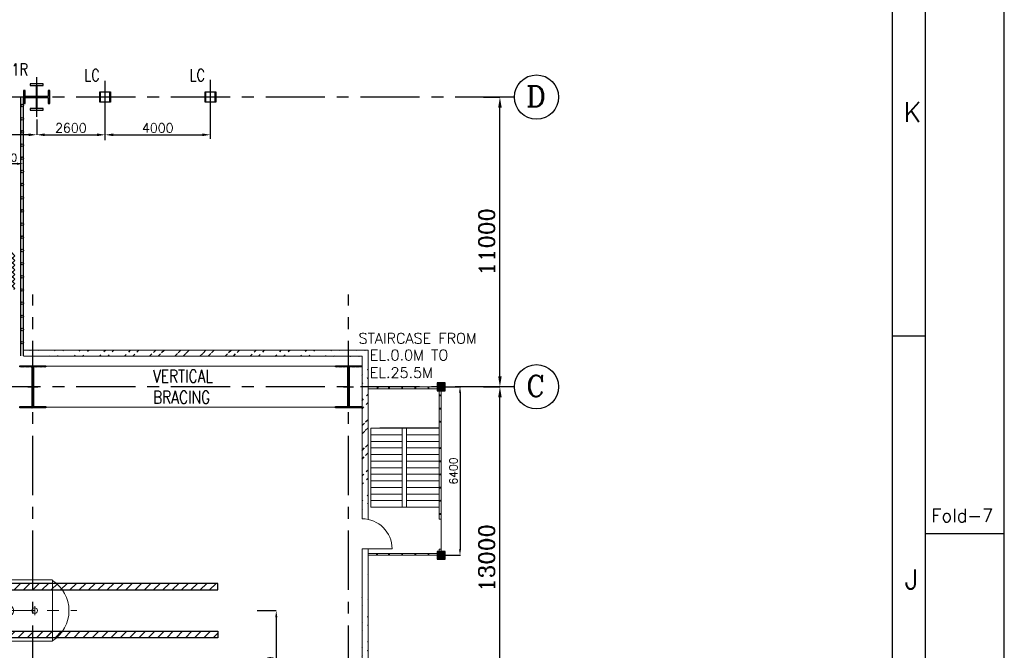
# Model space of a CAD drawing. Header units: inches. Extents: x 0 to 1544102, y 0 to 23144100.
# Tile 93 of 184: x 259840 to 297250, y 144079 to 168022. Entities that reach past the tile are written whole.
import ezdxf
from ezdxf.enums import TextEntityAlignment as Align

# ---------------------------------------------------------------- set-up
doc = ezdxf.new("R2010")
doc.units = ezdxf.units.IN
doc.header["$LTSCALE"] = 1800
doc.header["$MEASUREMENT"] = 0
for name, pattern in [('CENTER', [2, 1.25, -0.25, 0.25, -0.25]), ('CENTER2', [1.125, 0.75, -0.125, 0.125, -0.125]), ('HIDDEN', [0.375, 0.25, -0.125]), ('HIDDEN2', [0.1875, 0.125, -0.0625])]:
    doc.linetypes.add(name, pattern=pattern)
doc.layers.get('0').update_dxf_attribs({"color": 253})
for name, color, linetype in [('1_01_STEEL_TIER1', 7, 'Continuous'), ('BRACING', 1, 'HIDDEN'), ('CEN', 2, 'CENTER'), ('COL', 1, 'Continuous'), ('FORMAT', 9, 'Continuous'), ('GRID', 251, 'CENTER'), ('HATCH', 9, 'Continuous'), ('STEEL', 231, 'Continuous')]:
    doc.layers.add(name, color=color, linetype=linetype)
for name, color, linetype, lineweight in [('DIM', 4, 'Continuous', 18), ('EQPT', 8, 'HIDDEN', 9), ('EQUIP', 8, 'Continuous', 9), ('STAIR', 2, 'Continuous', 15), ('TEXT', 3, 'Continuous', 18), ('WALL', 6, 'Continuous', 18)]:
    doc.layers.add(name, color=color, linetype=linetype, lineweight=lineweight)
doc.styles.add('ROMANC', font='ROMANC.SHX')
doc.styles.add('ROMANS', font='romans.shx')
doc.styles.add('ROMANT', font='romant')
doc.styles.add('S3', font='simplex.shx', dxfattribs={"width": 0.75, "height": 320})
doc.dimstyles.new('K2', dxfattribs={"dimtxt": 600, "dimasz": 400, "dimexe": 200, "dimexo": 200, "dimgap": 200, "dimtad": 1, "dimdec": 0, "dimzin": 0, "dimdsep": 46, "dimtxsty": 'ROMANC', "dimcen": 0.09, "dimclrd": 256, "dimclrt": 4, "dimadec": 0, "dimazin": 0, "dimtfac": 1, "dimtdec": 0, "dimtofl": 0, "dimtmove": 1, "dimatfit": 3, "dimfxl": 0.18, "dimtolj": 1, "dimtzin": 0, "dimarcsym": 0})
doc.dimstyles.new('MAIN', dxfattribs={"dimtxt": 300, "dimasz": 225, "dimexe": 20, "dimexo": 20, "dimgap": 100, "dimtad": 1, "dimdec": 0, "dimzin": 0, "dimdsep": 46, "dimtxsty": 'ROMANS', "dimcen": 0.09, "dimclrd": 256, "dimclre": 9, "dimclrt": 256, "dimadec": 0, "dimazin": 0, "dimtfac": 1, "dimtdec": 0, "dimtofl": 0, "dimtmove": 0, "dimatfit": 3, "dimfxl": 0.18, "dimtolj": 1, "dimtzin": 0, "dimarcsym": 0})
doc.dimstyles.new('STANDARD1', dxfattribs={"dimtxt": 300, "dimasz": 250, "dimexe": 0, "dimexo": 0, "dimgap": 80, "dimtad": 1, "dimdec": 0, "dimzin": 0, "dimdsep": 46, "dimtxsty": 'ROMANS', "dimcen": 0, "dimclrd": 4, "dimclre": 4, "dimclrt": 4, "dimadec": 0, "dimazin": 0, "dimtfac": 0.09, "dimtdec": 0, "dimtix": 1, "dimtofl": 0, "dimtmove": 0, "dimatfit": 3, "dimfxl": 1, "dimtolj": 1, "dimtzin": 0, "dimarcsym": 0})
doc.dimstyles.new('USER175', dxfattribs={"dimscale": 175, "dimtxt": 2, "dimasz": 1.75, "dimexe": 0, "dimexo": 0, "dimgap": 0.5, "dimtad": 1, "dimdec": 0, "dimzin": 0, "dimdsep": 46, "dimtxsty": 'ROMANS', "dimcen": 0, "dimclrd": 4, "dimclre": 4, "dimclrt": 4, "dimadec": 0, "dimazin": 0, "dimtfac": 0.09, "dimtdec": 0, "dimtix": 1, "dimtofl": 0, "dimtmove": 0, "dimatfit": 3, "dimfxl": 1, "dimtolj": 1, "dimtzin": 0, "dimarcsym": 0})

# ---------------------------------------------------------------- blocks, each defined once
blk = doc.blocks.new('*D77')
at = {"layer": 'DIM', "color": 0, "lineweight": -2, "transparency": 16777216}
for p, q in [((277457, 154085), (278086, 154085)), ((277457, 141085), (278086, 141085))]:
    blk.add_line(p, q, dxfattribs=at)
at = {"layer": 'DIM', "lineweight": -2, "transparency": 16777216}
blk.add_line((278086, 141485), (278086, 153685), dxfattribs=at)
at = {"layer": 'DIM', "transparency": 16777216}
for points in [[(278020, 153685), (278153, 153685), (278086, 154085)], [(278020, 141485), (278153, 141485), (278086, 141085)]]:
    blk.add_solid(points, dxfattribs=at)
at = {"layer": 'DIM', "color": 4, "transparency": 16777216, "insert": (277586, 147585), "char_height": 600, "attachment_point": 5, "rotation": 90, "style": 'ROMANC'}
blk.add_mtext('\\A1;13000', dxfattribs=at)
blk = doc.blocks.new('*D78')
at = {"layer": 'DIM', "color": 0, "lineweight": -2, "transparency": 16777216}
for p, q in [((277457, 165085), (278086, 165085)), ((277457, 154085), (278086, 154085))]:
    blk.add_line(p, q, dxfattribs=at)
at = {"layer": 'DIM', "lineweight": -2, "transparency": 16777216}
blk.add_line((278086, 154485), (278086, 164685), dxfattribs=at)
at = {"layer": 'DIM', "transparency": 16777216}
for points in [[(278020, 164685), (278153, 164685), (278086, 165085)], [(278020, 154485), (278153, 154485), (278086, 154085)]]:
    blk.add_solid(points, dxfattribs=at)
at = {"layer": 'DIM', "color": 4, "transparency": 16777216, "insert": (277586, 159585), "char_height": 600, "attachment_point": 5, "rotation": 90, "style": 'ROMANC'}
blk.add_mtext('\\A1;11000', dxfattribs=at)
blk = doc.blocks.new('C-ROW COLUMN')
at = {"layer": 'COL'}
h = blk.add_hatch(dxfattribs=at)
h.set_pattern_fill('ANSI31', color=256, scale=200, style=0)
h.set_pattern_definition([(45, (-1315.907, -6.545), (-17.6776695, 17.6776695), [])])
h.paths.add_polyline_path([(77950, 120865), (76960, 120865), (76960, 120820), (77950, 120820)])
h.paths.add_polyline_path([(77478, 120820), (77433, 120820), (77433, 119310), (77478, 119310)])
h.paths.add_polyline_path([(77950, 119310), (76960, 119310), (76960, 119265), (77950, 119265)])
at = {"layer": 'CEN'}
for p, q in [((77455, 119265), (77455, 120865)), ((77264, 120065), (77647, 120065))]:
    blk.add_line(p, q, dxfattribs=at)
at = {"layer": 'COL'}
for points in [[(76960, 120865), (77950, 120865), (77950, 120820), (76960, 120820)], [(77433, 120820), (77478, 120820), (77478, 119310), (77433, 119310)], [(76960, 119310), (77950, 119310), (77950, 119265), (76960, 119265)]]:
    blk.add_lwpolyline(points, close=True, dxfattribs=at)
blk = doc.blocks.new('*D848')
at = {"layer": 'DIM', "color": 4, "lineweight": -2, "transparency": 16777216}
for p, q in [((-400, 6532), (-400, 6632)), ((850, 6632), (-150, 6632)), ((1100, 6532), (1100, 6632))]:
    blk.add_line(p, q, dxfattribs=at)
at = {"layer": 'DIM', "color": 4, "transparency": 16777216}
for points in [[(-150, 6674), (-150, 6590), (-400, 6632)], [(850, 6674), (850, 6590), (1100, 6632)]]:
    blk.add_solid(points, dxfattribs=at)
at = {"layer": 'DIM', "color": 4, "transparency": 16777216, "insert": (350, 6862), "char_height": 300, "attachment_point": 5, "style": 'ROMANS'}
blk.add_mtext('\\A1;1500', dxfattribs=at)
blk = doc.blocks.new('SHEET_A0')
at = {"layer": 'FORMAT'}
for p, q in [((1172, 170.9), (1172, 829)), ((1177, 12), (1177, 829)), ((1177, 624), (1172, 624)), ((1189, 594), (1177, 594))]:
    blk.add_line(p, q, dxfattribs=at)
blk.add_lwpolyline([(1189, 841), (0, 841), (0, 0), (1189, 0)], close=True, dxfattribs=at)
at = {"layer": 'FORMAT', "style": 'ROMANS'}
for s, height, p in [('K', 3, (1173.68, 656.56)), ('Fold-7', 2, (1177.9, 595.78)), ('J', 3, (1173.88, 585.61))]:
    blk.add_text(s, height=height, dxfattribs=at).set_placement(p)
at = {"layer": 'FORMAT', "color": 3, "flags": 13}
for tag, height, rotation, style, p in [('DRGNO', 3.5, 180, 'ROMANT', (99.42, 824.44)), ('FILE_PATH', 2, 90, 'ROMANS', (18.35, 51.64))]:
    blk.add_attdef(tag, text='', height=height, rotation=rotation, dxfattribs=dict(at, style=style)).set_placement(p, align=Align.MIDDLE_LEFT)
for tag, height, style, p in [('DRN', 2, 'ROMANS', (1122.62, 62.51)), ('DESIGN', 2, 'ROMANS', (1122.62, 58.59)), ('CHD', 2, 'ROMANS', (1122.62, 54.43)), ('APPD', 2, 'ROMANS', (1122.62, 50.27)), ('SCALE', 2, 'ROMANS', (1088.44, 28.38)), ('DRGNO', 3.5, 'ROMANT', (1105.05, 23))]:
    blk.add_attdef(tag, text='', height=height, dxfattribs=dict(at, style=style)).set_placement(p, align=Align.MIDDLE_LEFT)
at = {"layer": 'FORMAT', "color": 3, "style": 'ROMANS', "width": 0.8, "flags": 13}
for p in [(1162.9, 62.51), (1162.9, 58.35), (1162.9, 54.19), (1162.9, 50.16)]:
    blk.add_attdef('DATE', text='', height=2, dxfattribs=at).set_placement(p, align=Align.MIDDLE_LEFT)
at = {"layer": 'FORMAT', "color": 3, "style": 'ROMANS', "flags": 13}
for tag, p in [('1', (1119.96, 13.98)), ('REV', (1156.97, 13.98))]:
    blk.add_attdef(tag, p, '', height=2, dxfattribs=at)
blk = doc.blocks.new('*D321')
at = {"layer": 'DIM', "color": 4, "lineweight": -2, "transparency": 16777216}
blk.add_line((260792, 163652), (262780, 163652), dxfattribs=at)
at = {"layer": 'DIM', "color": 4, "transparency": 16777216}
for points in [[(260792, 163703), (260792, 163601), (260486, 163652)], [(262780, 163703), (262780, 163601), (263086, 163652)]]:
    blk.add_solid(points, dxfattribs=at)
at = {"layer": 'DIM', "color": 4, "transparency": 16777216, "insert": (261786, 163914), "char_height": 350, "attachment_point": 5, "style": 'ROMANS'}
blk.add_mtext('\\A1;2600', dxfattribs=at)
blk = doc.blocks.new('*D322')
at = {"layer": 'DIM', "color": 4, "lineweight": -2, "transparency": 16777216}
blk.add_line((263392, 163652), (266780, 163652), dxfattribs=at)
at = {"layer": 'DIM', "color": 4, "transparency": 16777216}
for points in [[(263392, 163703), (263392, 163601), (263086, 163652)], [(266780, 163703), (266780, 163601), (267086, 163652)]]:
    blk.add_solid(points, dxfattribs=at)
at = {"layer": 'DIM', "color": 4, "transparency": 16777216, "insert": (265086, 163914), "char_height": 350, "attachment_point": 5, "style": 'ROMANS'}
blk.add_mtext('\\A1;4000', dxfattribs=at)
blk = doc.blocks.new('*D325')
at = {"layer": 'DIM', "color": 4, "lineweight": -2, "transparency": 16777216}
for p, q in [((248486, 165170), (248486, 163652)), ((260486, 164229), (260486, 163652)), ((260180, 163652), (248792, 163652))]:
    blk.add_line(p, q, dxfattribs=at)
at = {"layer": 'DIM', "color": 4, "transparency": 16777216}
for points in [[(248792, 163703), (248792, 163601), (248486, 163652)], [(260180, 163703), (260180, 163601), (260486, 163652)]]:
    blk.add_solid(points, dxfattribs=at)
at = {"layer": 'DIM', "color": 4, "transparency": 16777216, "insert": (254486, 163914), "char_height": 350, "attachment_point": 5, "style": 'ROMANS'}
blk.add_mtext('\\A1;12000', dxfattribs=at)
blk = doc.blocks.new('*D390')
at = {"layer": 'DIM', "color": 9, "lineweight": -2, "transparency": 16777216}
for p, q in [((275871, 154085), (276590, 154085)), ((275871, 147685), (276590, 147685))]:
    blk.add_line(p, q, dxfattribs=at)
at = {"layer": 'DIM', "lineweight": -2, "transparency": 16777216}
blk.add_line((276570, 153860), (276570, 147910), dxfattribs=at)
at = {"layer": 'DIM', "transparency": 16777216}
for points in [[(276532, 153860), (276607, 153860), (276570, 154085)], [(276532, 147910), (276607, 147910), (276570, 147685)]]:
    blk.add_solid(points, dxfattribs=at)
at = {"layer": 'DIM', "transparency": 16777216, "insert": (276320, 150885), "char_height": 300, "attachment_point": 5, "rotation": 90, "style": 'ROMANS'}
blk.add_mtext('\\A1;6400', dxfattribs=at)
blk = doc.blocks.new('*D403')
at = {"layer": 'DIM', "color": 4, "lineweight": -2, "transparency": 16777216}
for p, q in [((268868, 145585), (269589, 145585)), ((269589, 145335), (269589, 141335)), ((269246, 141085), (269589, 141085))]:
    blk.add_line(p, q, dxfattribs=at)
at = {"layer": 'DIM', "color": 4, "transparency": 16777216}
for points in [[(269548, 145335), (269631, 145335), (269589, 145585)], [(269548, 141335), (269631, 141335), (269589, 141085)]]:
    blk.add_solid(points, dxfattribs=at)
at = {"layer": 'DIM', "color": 4, "transparency": 16777216, "insert": (269359, 143335), "char_height": 300, "attachment_point": 5, "rotation": 90, "style": 'ROMANS'}
blk.add_mtext('\\A1;4500', dxfattribs=at)
blk = doc.blocks.new('HPH-6 ARCH-R0')
at = {"layer": 'STEEL'}
h = blk.add_hatch(dxfattribs=at)
h.set_pattern_fill('ANSI31', color=256, scale=2000, style=0)
h.set_pattern_definition([(45, (-4909, 275), (-176.7767, 176.7767), [])])
h.paths.add_polyline_path([(7827, 785), (7827, 1035), (-4395, 1035), (-4395, 785)])
h = blk.add_hatch(dxfattribs=at)
h.set_pattern_fill('ANSI31', color=256, scale=2000, style=0)
h.set_pattern_definition([(45, (-4909, -275), (-176.7767, 176.7767), [])])
h.paths.add_polyline_path([(7827, -1035), (7827, -785), (-4395, -785), (-4395, -1035)])
at = {"layer": 'EQPT', "linetype": 'CENTER'}
for p, q in [((-5440, 1163), (-5440, 1400)), ((-8560, 0), (2468, 0)), ((-7790, -305), (-7790, 305)), ((-6455, -175), (-6455, 175)), ((-5440, -210), (-5440, 210)), ((-4145, -175), (-4145, 175)), ((-725, -250), (-725, 250)), ((-130, -322), (-130, 312)), ((870, -175), (870, 175))]:
    blk.add_line(p, q, dxfattribs=at)
at = {"layer": 'EQPT', "linetype": 'CENTER2', "ltscale": 0.25}
for p, q in [((-1985, 1330), (-1845, 1330)), ((-1915, 1260), (-1915, 1400)), ((-1915, 0), (-1915, 1330)), ((-1405, 0), (-993, 1330)), ((-1063, 1330), (-923, 1330)), ((-993, 1260), (-993, 1400))]:
    blk.add_line(p, q, dxfattribs=at)
at = {"layer": 'EQUIP', "linetype": 'Continuous'}
for p, q in [((-6965, 1170), (-6965, -1170)), ((-6215, 1170), (-6965, 1170)), ((-6215, 1170), (-6215, -1170)), ((1540, 1163), (-6215, 1163)), ((-5643, 1400), (-5237, 1400)), ((-5643, 1163), (-5643, 1400)), ((-5237, 1163), (-5237, 1400)), ((1540, 1150), (1540, -1150)), ((-8039, 250), (-8460, 250)), ((-8460, 250), (-8460, -250)), ((-8039, -250), (-8460, -250)), ((-6215, -1170), (-6965, -1170)), ((1540, -1163), (-6215, -1163))]:
    blk.add_line(p, q, dxfattribs=at)
at = {"layer": 'EQUIP'}
for p, q in [((-1945, 0), (-1945, 1297)), ((-1885, 0), (-1885, 1297)), ((-1434, 9), (-1031, 1307)), ((-1376, -9), (-974, 1290)), ((-7387, 305), (-7790, 305)), ((-6395, -60), (-6515, 60)), ((-6397, 58), (-6513, -58)), ((-4085, -60), (-4205, 60)), ((-4087, 58), (-4203, -58)), ((-70, -60), (-190, 60)), ((-72, 58), (-188, -58)), ((-7387, -305), (-7790, -305))]:
    blk.add_line(p, q, dxfattribs=at)
blk.add_lwpolyline([(-7790, 305, -0.186311), (-7663, 256, -0.036505), (-7637, 228, -0.032991), (-7519, 160, -0.084887), (-7492, 0, -0.084887), (-7519, -160, -0.032991), (-7637, -228, -0.036505), (-7663, -256, -0.186311), (-7790, -305, -0.186311), (-7917, -256, -0.101773), (-7979, -170, -0.060422), (-8005, -90, -0.046761), (-8013, 0, -0.046761), (-8005, 90, -0.060422), (-7979, 170, -0.101773), (-7917, 256, -0.186311)], format="xyb", close=True, dxfattribs=at)
for centre, radius in [((-1915, 1330), 44.5), ((-993, 1330), 44.5), ((-1915, 0), 30), ((-1405, 0), 30)]:
    blk.add_circle(centre, radius, dxfattribs=at)
at = {"layer": 'EQUIP', "linetype": 'Continuous'}
for centre, radius in [((-5440, 0), 162), ((-1915, 0), 30), ((-1405, 0), 30), ((-130, 0), 203), ((-130, 0), 57), ((870, 0), 107)]:
    blk.add_circle(centre, radius, dxfattribs=at)
at = {"layer": 'EQUIP', "linetype": 'HIDDEN2', "ltscale": 0.3}
blk.add_circle((-725, 0), 203, dxfattribs=at)
at = {"layer": 'EQUIP', "linetype": 'Continuous'}
blk.add_arc((-6893, 0), 1172, 93.5226, 266.4774, dxfattribs=at)
at = {"layer": 'EQUIP'}
for centre, radius, start, end in [((810, 0), 1362, 302.4167, 57.5833), ((-7646, 0), 400, 310.2631, 49.7369)]:
    blk.add_arc(centre, radius, start, end, dxfattribs=at)
at = {"layer": 'STEEL'}
for points in [[(-4395, 785), (7827, 785), (7827, 1035), (-4395, 1035)], [(-4395, -785), (7827, -785), (7827, -1035), (-4395, -1035)]]:
    blk.add_lwpolyline(points, close=True, dxfattribs=at)
blk = doc.blocks.new('BOILER INTERCONNECTION PLATFORM-RHS')
at = {"layer": 'STEEL'}
h = blk.add_hatch(dxfattribs=at)
h.set_pattern_fill('ANSI37', color=256, scale=1000, style=0)
h.set_pattern_definition([(45, (-55893.15, -117065.99), (-88.38835, 88.38835), []), (135, (-55893.15, -117065.99), (-88.38835, -88.38835), [])])
h.paths.add_polyline_path([(-67.8, 3247), (767.8, 3247), (767.8, 1863.1), (-67.8, 1863.1)])
for p, q in [((-400, -654.9), (-400, 9165.1)), ((-300, -654.9), (-300, 9165.1)), ((1000, -654.9), (1000, 9165.1)), ((1100, -657.2), (1100, 9165.1))]:
    blk.add_line(p, q, dxfattribs=at)
for centre in [(-349.8, 8839.3), (1050.2, 8839.3), (1050.2, 8839.3), (-349.8, 8339.3), (1050.2, 8339.3), (-350, 7839.3), (1050, 7839.3), (-350, 7339.3), (1050, 7339.3), (-350, 6839.3), (1050, 6839.3), (-350, 6339.3), (1050, 6339.3), (-350, 5839.3), (1050, 5839.3), (-350, 5339.3), (1050, 5339.3), (-350, 4839.3), (1050, 4839.3), (-350, 4339.3), (1050, 4339.3), (-350, 3839.3), (1050, 3839.3), (-350, 3339.3), (1050, 3339.3), (-350, 2839.3), (1050, 2839.3), (-350, 2339.3), (1050, 2339.3), (-350, 1839.3), (1050, 1839.3), (-350, 1339.3), (1050, 1339.3), (-350, 839.3), (1050, 839.3), (-350, 339.3), (1050, 339.3), (-350, -160.7), (1050, -160.7)]:
    blk.add_circle(centre, 50, dxfattribs=at)
at = {"layer": 'TEXT', "color": 3, "char_height": 375, "attachment_point": 4, "rotation": 90, "style": 'ROMANS'}
for s, insert in [('BOILER INTERCONNECTING', (-1275.9, 78.4)), ('PLATFORM AT 8.5M', (-718.1, 78.4))]:
    blk.add_mtext(s, dxfattribs=dict(at, insert=insert))
at = {"layer": 'DIM'}
dim = blk.add_linear_dim(base=(-400, 6632), p1=(1100, 6532), p2=(-400, 6532), dimstyle='STANDARD1', dxfattribs=at)
dim.commit()
dim.dimension.update_dxf_attribs({"geometry": '*D848', "text_midpoint": (350, 6862)})

msp = doc.modelspace()

# ---------------------------------------------------------------- hatches: boundary and pattern name
h = msp.add_hatch()
h.set_pattern_fill('ANSI32', color=256, scale=1800, style=0)
h.set_pattern_definition([(45, (0, -1662.84), (-477.2971, 477.2971), []), (45, (318.2, -1662.84), (-477.2971, 477.2971), [])])
edge = h.paths.add_edge_path()
edge.add_line((259986.2, 155474.89), (273076.2, 155474.89))
edge.add_line((259986.2, 155244.89), (272846.2, 155244.89))
h = msp.add_hatch()
h.set_pattern_fill('ANSI32', color=256, scale=1800, style=0)
h.set_pattern_definition([(45, (0, 36321.9), (-477.2971, 477.2971), []), (45, (318.2, 36321.9), (-477.2971, 477.2971), [])])
edge = h.paths.add_edge_path()
edge.add_line((273076.2, 149085.92), (273076.2, 155153.72))
edge.add_line((272846.2, 149111.4), (272846.2, 155112.61))
h = msp.add_hatch()
h.set_pattern_fill('ANSI32', color=256, scale=1800, style=0)
h.set_pattern_definition([(45, (0, -2662.84), (-477.2971, 477.2971), []), (45, (318.2, -2662.84), (-477.2971, 477.2971), [])])
edge = h.paths.add_edge_path()
edge.add_line((273076.2, 109694.89), (273076.2, 147929.68))
edge.add_line((272846.2, 109924.89), (272846.2, 147929.68))
at = {"layer": 'COL'}
h = msp.add_hatch(dxfattribs=at)
h.set_pattern_fill('ANSI31', color=256, scale=200, style=0)
h.set_pattern_definition([(45, (-10950.711, -3088.073), (-17.6776695, 17.6776695), [])])
h.paths.add_polyline_path([(276001.2, 154234.89), (275701.2, 154234.89), (275701.2, 153934.89), (276001.2, 153934.89)])
h = msp.add_hatch(dxfattribs=at)
h.set_pattern_fill('ANSI31', color=256, scale=200, style=0)
h.set_pattern_definition([(45, (-10950.711, -9488.073), (-17.6776695, 17.6776695), [])])
h.paths.add_polyline_path([(276001.2, 147834.89), (275701.2, 147834.89), (275701.2, 147534.89), (276001.2, 147534.89)])

# ---------------------------------------------------------------- linework, layer by layer
for centre in [(279476.54, 165084.89), (279476.54, 165084.89), (279476.54, 154084.89), (279476.54, 154084.89)]:
    msp.add_circle(centre, 840.34)
at = {"layer": '1_01_STEEL_TIER1', "color": 1}
for p, q in [((262886.22, 165284.89), (263286.22, 165284.89)), ((262886.22, 164884.89), (262886.22, 165284.89)), ((263270.22, 165268.89), (262902.22, 165268.89)), ((262902.22, 165268.89), (262902.22, 164900.89)), ((263270.22, 164900.89), (263270.22, 165268.89)), ((263286.22, 165284.89), (263286.22, 164884.89)), ((266886.22, 165284.89), (267286.22, 165284.89)), ((266886.22, 164884.89), (266886.22, 165284.89)), ((267270.22, 165268.89), (266902.22, 165268.89)), ((266902.22, 165268.89), (266902.22, 164900.89)), ((267270.22, 164900.89), (267270.22, 165268.89)), ((267286.22, 165284.89), (267286.22, 164884.89)), ((263286.22, 164884.89), (262886.22, 164884.89)), ((262902.22, 164900.89), (263270.22, 164900.89)), ((267286.22, 164884.89), (266886.22, 164884.89)), ((266902.22, 164900.89), (267270.22, 164900.89))]:
    msp.add_line(p, q, dxfattribs=at)
msp.add_lwpolyline([(260986.21, 164834.52), (260986.21, 165334.52), (260923.21, 165334.52), (260923.21, 165100.52), (260502.21, 165100.52), (260502.21, 165521.52), (260736.21, 165521.52), (260736.21, 165584.52), (260236.21, 165584.52), (260236.21, 165521.52), (260470.21, 165521.52), (260470.21, 165100.52), (260049.21, 165100.52), (260049.21, 165334.52), (259986.21, 165334.52), (259986.21, 164834.52), (260049.21, 164834.52), (260049.21, 165068.52), (260470.21, 165068.52), (260470.21, 164647.52), (260236.21, 164647.52), (260236.21, 164584.52), (260736.21, 164584.52), (260736.21, 164647.52), (260502.21, 164647.52), (260502.21, 165068.52), (260923.21, 165068.52), (260923.21, 164834.52), (260986.21, 164834.52)], dxfattribs=at)
at = {"layer": 'BRACING', "const_width": 40}
for points in [[(260851.39, 154862.39), (271828.31, 154862.39)], [(260850.48, 153307.39), (271821.86, 153307.39)]]:
    msp.add_lwpolyline(points, dxfattribs=at)
at = {"layer": 'CEN'}
for p, q in [((260486.2, 164334.89), (260486.2, 165834.89)), ((263086.2, 163444.49), (263086.2, 165834.89)), ((267086.2, 163494.12), (267086.2, 165834.89))]:
    msp.add_line(p, q, dxfattribs=at)
at = {"layer": 'COL'}
for points in [[(275701.2, 153934.89), (276001.2, 153934.89), (276001.2, 154234.89), (275701.2, 154234.89)], [(275701.2, 147534.89), (276001.2, 147534.89), (276001.2, 147834.89), (275701.2, 147834.89)]]:
    msp.add_lwpolyline(points, close=True, dxfattribs=at)
at = {"layer": 'GRID'}
for p, q in [((278636.2, 165084.89), (143536.2, 165084.89)), ((260336.2, 103174.13), (260336.2, 157584.89)), ((272336.2, 103174.13), (272336.2, 157584.89)), ((278636.2, 154084.89), (143536.2, 154084.89)), ((275776.2, 152509.89), (273176.2, 152509.89))]:
    msp.add_line(p, q, dxfattribs=at)
at = {"layer": 'HATCH', "const_width": 37.5}
for points in [[(273438.26, 154066.14, 1), (273438.26, 154028.64, 1)], [(273871.62, 154066.14, 1), (273871.62, 154028.64, 1)], [(274371.62, 154066.14, 1), (274371.62, 154028.64, 1)], [(274871.62, 154066.14, 1), (274871.62, 154028.64, 1)], [(275371.62, 154066.14, 1), (275371.62, 154028.64, 1)], [(275813.7, 153773.94, 1), (275813.7, 153736.44, 1)], [(275813.7, 153273.94, 1), (275813.7, 153236.44, 1)], [(275813.7, 152773.94, 1), (275813.7, 152736.44, 1)], [(275813.7, 151773.94, 1), (275813.7, 151736.44, 1)], [(275813.7, 151273.94, 1), (275813.7, 151236.44, 1)], [(275813.7, 150773.94, 1), (275813.7, 150736.44, 1)], [(275813.7, 150273.94, 1), (275813.7, 150236.44, 1)], [(275813.7, 149773.94, 1), (275813.7, 149736.44, 1)], [(275813.7, 149273.94, 1), (275813.7, 149236.44, 1)], [(273416.84, 147741.14, 1), (273416.84, 147703.64, 1)], [(273871.62, 147741.14, 1), (273871.62, 147703.64, 1)], [(274371.62, 147741.14, 1), (274371.62, 147703.64, 1)], [(274871.62, 147741.14, 1), (274871.62, 147703.64, 1)], [(275371.62, 147741.14, 1), (275371.62, 147703.64, 1)]]:
    msp.add_lwpolyline(points, format="xyb", close=True, dxfattribs=at)
at = {"layer": 'STAIR'}
for p, q in [((273176.2, 149509.89), (273176.2, 152509.89)), ((273176.2, 152509.89), (275776.2, 152509.89)), ((273176.2, 152259.89), (274376.2, 152259.89)), ((274376.2, 149509.89), (274376.2, 152509.89)), ((274541.2, 149509.89), (274541.2, 152509.89)), ((274541.2, 152259.89), (275776.2, 152259.89)), ((273176.2, 152009.89), (274376.2, 152009.89)), ((274541.2, 152009.89), (275776.2, 152009.89)), ((273176.2, 151759.89), (274376.2, 151759.89)), ((274541.2, 151759.89), (275776.2, 151759.89)), ((273176.2, 151509.89), (274376.2, 151509.89)), ((273176.2, 151259.89), (274376.2, 151259.89)), ((274541.2, 151509.89), (275776.2, 151509.89)), ((274541.2, 151259.89), (275776.2, 151259.89)), ((273176.2, 151009.89), (274376.2, 151009.89)), ((274541.2, 151009.89), (275776.2, 151009.89)), ((273176.2, 150759.89), (274376.2, 150759.89)), ((273176.2, 150509.89), (274376.2, 150509.89)), ((274541.2, 150759.89), (275776.2, 150759.89)), ((274541.2, 150509.89), (275776.2, 150509.89)), ((273176.2, 150259.89), (274376.2, 150259.89)), ((274541.2, 150259.89), (275776.2, 150259.89)), ((273176.2, 150009.89), (274376.2, 150009.89)), ((273176.2, 149759.89), (274376.2, 149759.89)), ((274541.2, 150009.89), (275776.2, 150009.89)), ((274541.2, 149759.89), (275776.2, 149759.89)), ((273176.2, 149509.89), (275776.2, 149509.89))]:
    msp.add_line(p, q, dxfattribs=at)
at = {"layer": 'WALL'}
for p, q in [((259986.2, 155474.89), (273076.2, 155474.89)), ((273076.2, 149048.01), (273076.2, 155474.89)), ((259986.2, 155244.89), (272846.2, 155244.89)), ((272846.2, 149071.42), (272846.2, 155244.89)), ((275851.2, 154084.89), (273076.2, 154084.89)), ((275776.2, 154009.89), (273076.2, 154009.89)), ((275776.2, 149058.15), (275776.2, 154009.89)), ((275851.2, 149058.15), (275851.2, 154084.89)), ((275851.2, 149058.15), (275776.2, 149058.15)), ((275851.2, 149058.15), (275851.2, 147916.41)), ((272846.2, 109924.89), (272846.2, 147929.68)), ((273076.2, 109694.89), (273076.2, 147929.68)), ((275776.2, 147759.89), (275776.2, 147916.41)), ((275851.2, 147916.41), (275776.2, 147916.41)), ((275851.2, 147684.89), (275851.2, 147916.41)), ((275776.2, 147759.89), (273076.2, 147759.89)), ((275851.2, 147684.89), (273076.2, 147684.89))]:
    msp.add_line(p, q, dxfattribs=at)
at = {"layer": 'WALL', "flags": 128}
msp.add_lwpolyline([(272846.2, 149071.42, -0.414209), (273987.94, 147929.68)], format="xyb", dxfattribs=at)
msp.add_lwpolyline([(272846.2, 147929.68), (273987.94, 147929.68)], dxfattribs=at)

# ---------------------------------------------------------------- block references
at = {"color": 161, "linetype": 'ByBlock', "xscale": 250, "yscale": 250, "zscale": 250}
msp.add_blockref('SHEET_A0', (0, 0), dxfattribs=at)
for name, p in [('BOILER INTERCONNECTION PLATFORM-RHS', (258886.2, 155919.83)), ('C-ROW COLUMN', (182880.76, 34019.74)), ('C-ROW COLUMN', (194880.76, 34019.74)), ('HPH-6 ARCH-R0', (259541.2, 145584.89))]:
    msp.add_blockref(name, p)

# ---------------------------------------------------------------- texts
at = {"layer": 'TEXT', "style": 'S3', "width": 0.8}
for s, p in [('1R', (259529.13, 165909.05)), ('LC', (262293.42, 165689.73)), ('LC', (266293.42, 165689.73))]:
    msp.add_text(s, height=450, dxfattribs=at).set_placement(p)
at = {"layer": 'TEXT'}
for s, height, style, p in [('D', 800, 'ROMANC', (279078.8, 164708.83)), ('STAIRCASE FROM', 400, 'ROMANS', (272715.55, 155724.82)), ('EL.0.0M TO', 400, 'ROMANS', (273140.87, 155087.76)), ('EL.25.5M', 400, 'ROMANS', (273140.87, 154421.09)), ('C', 800, 'ROMANC', (279078.8, 153708.83))]:
    msp.add_text(s, height=height, dxfattribs=dict(at, style=style)).set_placement(p)
at = {"layer": 'TEXT', "insert": (264905.02, 154724.89), "char_height": 480, "width": 2515.419, "attachment_point": 1, "style": 'ROMANS'}
msp.add_mtext('{\\W0.8;VERTICAL BRACING}', dxfattribs=at)

# ---------------------------------------------------------------- dimensions: what is measured, and where the dimension line sits
at = {"layer": 'DIM'}
for base, p1, p2, angle, dimstyle, picture, middle in [((248486.2, 163651.82), (260486.2, 164229.27), (248486.2, 165170.44), 180, 'USER175', '*D325', (254486.2, 163914.32)), ((276569.65, 147684.89), (275851.2, 154084.89), (275851.2, 147684.89), 90, 'MAIN', '*D390', (276319.65, 150884.89)), ((269589.43, 141084.89), (268868.17, 145584.89), (269245.75, 141084.89), 90, 'STANDARD1', '*D403', (269359.43, 143334.89))]:
    dim = msp.add_linear_dim(base=base, p1=p1, p2=p2, angle=angle, dimstyle=dimstyle, dxfattribs=at)
    dim.commit()
    dim.dimension.update_dxf_attribs({"geometry": picture, "text_midpoint": middle})
for base, p1, p2, picture, middle in [((278086.2, 165084.89), (277456.56, 154084.89), (277456.56, 165084.89), '*D78', (277586.2, 159584.89)), ((278086.2, 154084.89), (277456.56, 141084.89), (277456.56, 154084.89), '*D77', (277586.2, 147584.89))]:
    dim = msp.add_linear_dim(base=base, p1=p1, p2=p2, angle=90, dimstyle='K2', override={"dimexe": 0, "dimexo": 0}, dxfattribs=at)
    dim.commit()
    dim.dimension.update_dxf_attribs({"geometry": picture, "text_midpoint": middle})
for base, p1, p2, picture, middle in [((263086.2, 163651.82), (260486.2, 163651.82, -33025), (263086.2, 163651.82, -33025), '*D321', (261786.2, 163914.32)), ((267086.2, 163651.82), (263086.2, 163651.82), (267086.2, 163651.82, -33025), '*D322', (265086.2, 163914.32))]:
    dim = msp.add_linear_dim(base=base, p1=p1, p2=p2, dimstyle='USER175', dxfattribs=at)
    dim.commit()
    dim.dimension.update_dxf_attribs({"geometry": picture, "text_midpoint": middle})

doc.saveas('drawing.dxf')
